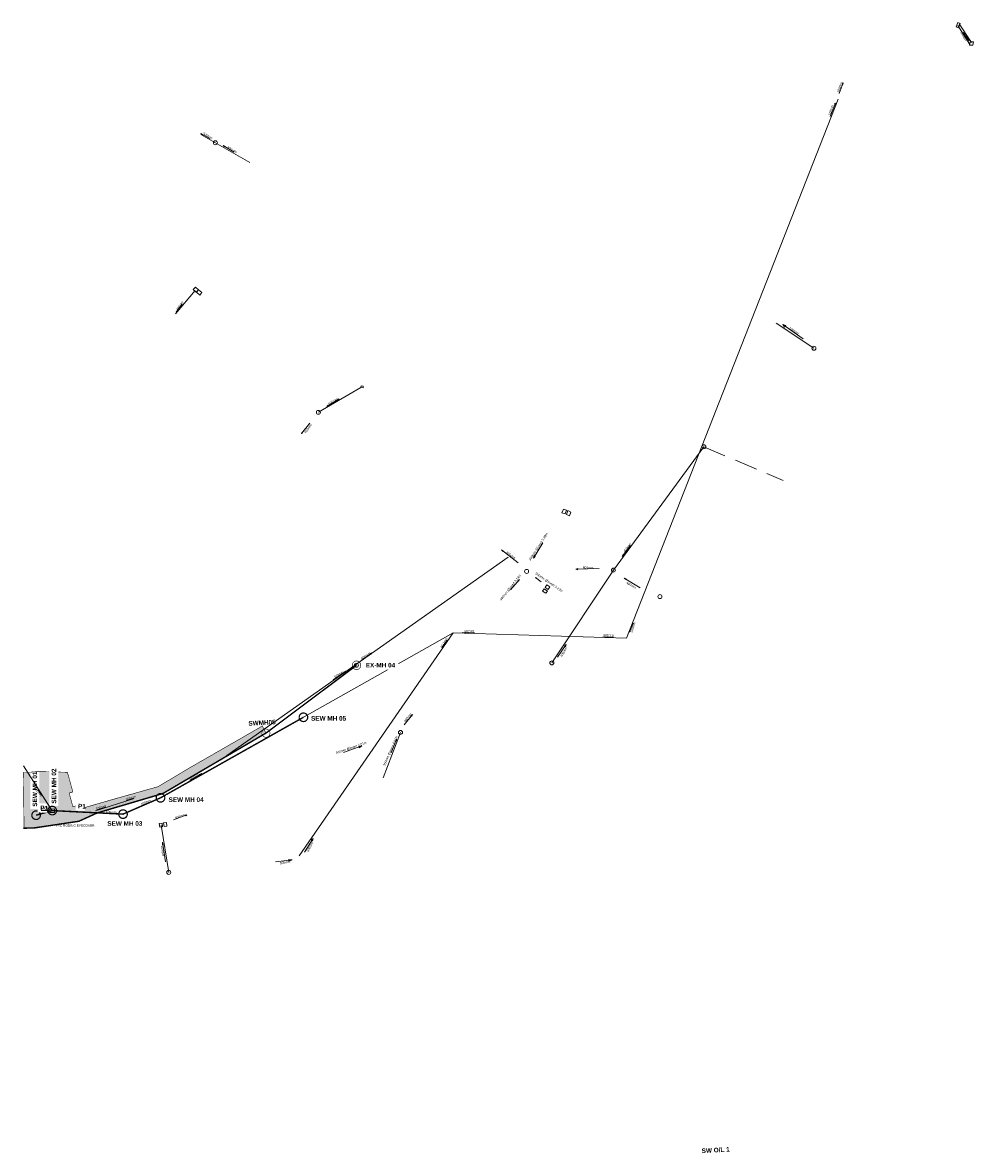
# Model space of a CAD drawing. Header units: millimetres. Extents: x -79464 to -76785, y -3788210 to -3782955.
# Tile 23 of 131: x -78550 to -78383, y -3785544 to -3785346. Entities that reach past the tile are written whole.
import ezdxf
from ezdxf.enums import TextEntityAlignment as Align
from ezdxf.lldxf.tags import DXFTag

# ---------------------------------------------------------------- set-up
doc = ezdxf.new("R2010")
doc.units = ezdxf.units.MM
doc.header["$LTSCALE"] = 8
doc.header["$MEASUREMENT"] = 0
doc.linetypes.add('DASHED', pattern=[0.75, 0.5, -0.25])
doc.linetypes.add('HIDDEN', pattern=[0.375, 0.25, -0.125])
for name, color, linetype in [('CAD', 7, 'Continuous'), ('CIVIL  NEW SWD CHANNEL', 10, 'Continuous'), ('NEW STORMWATER LINE', 10, 'Continuous'), ('Road Edge', 8, 'Continuous'), ('SEWER MANHOLE', 7, 'Continuous'), ('STORMWATER MANHOLE', 7, 'Continuous')]:
    doc.layers.add(name, color=color, linetype=linetype)
doc.layers.add('NEW SEWER LINE', color=3, linetype='Continuous', lineweight=0)
doc.styles.add('DEFAULT', font='arial.ttf')
doc.styles.add('Style-Arial', font='arial.ttf')
tags = doc.linetypes.add('DASHED0', pattern=[1, 0.5, -0.5]).pattern_tags.tags
tags[6:7] = [DXFTag(74, 4), DXFTag(75, 0), DXFTag(340, '0'), DXFTag(46, 0.0), DXFTag(50, 0.0), DXFTag(44, 0.0), DXFTag(45, 0.0)]
tags[4:5] = [DXFTag(74, 4), DXFTag(75, 0), DXFTag(340, '0'), DXFTag(46, 0.0), DXFTag(50, 0.0), DXFTag(44, 0.0), DXFTag(45, 0.0)]
tags = doc.linetypes.add('HIDDEN2', pattern=[0.1875, 0.125, -0.0625]).pattern_tags.tags
tags[6:7] = [DXFTag(74, 4), DXFTag(75, 0), DXFTag(340, '0'), DXFTag(46, 0.0), DXFTag(50, 0.0), DXFTag(44, 0.0), DXFTag(45, 0.0)]
tags[4:5] = [DXFTag(74, 4), DXFTag(75, 0), DXFTag(340, '0'), DXFTag(46, 0.0), DXFTag(50, 0.0), DXFTag(44, 0.0), DXFTag(45, 0.0)]

msp = doc.modelspace()

# ---------------------------------------------------------------- hatches: boundary and pattern name
at = {"layer": 'CAD'}
h = msp.add_hatch(dxfattribs=at)
h.set_pattern_fill('AR-HBONE', color=251, scale=0.003)
h.set_pattern_definition([(45, (-78544.59716, -3785481.03784), (0, 0.4310523), [0.9144, -0.3048]), (135, (-78544.38163, -3785480.8223), (4e-17, 0.4310523), [0.9144, -0.3048])])
h.paths.add_polyline_path([(-78539.94, -3785486.08), (-78536.73, -3785484.62), (-78524.93, -3785481.04), (-78510.21, -3785472.45), (-78507.15, -3785470.63), (-78507.78, -3785469.33), (-78508.21, -3785469.64), (-78520.27, -3785476.57), (-78526.07, -3785480.02), (-78534.32, -3785482.35), (-78540.13, -3785484.03), (-78540.33, -3785483.34), (-78540.99, -3785483.53), (-78541.64, -3785481.13), (-78540.99, -3785480.94), (-78541.95, -3785477.49), (-78548.17, -3785477.35), (-78548.17, -3785477.53), (-78549.67, -3785477.54), (-78549.56, -3785487.28), (-78546.75, -3785487.1)])

# ---------------------------------------------------------------- linework, layer by layer
at = {"layer": 'CIVIL  NEW SWD CHANNEL', "linetype": 'HIDDEN', "const_width": 0.1}
for points in [[(-78492.01, -3785458.74, 1), (-78490.51, -3785458.74, 1)], [(-78507.86, -3785470.66, 1), (-78506.43, -3785470.61, 1)]]:
    msp.add_lwpolyline(points, format="xyb", close=True, dxfattribs=at)
at = {"layer": 'NEW SEWER LINE', "color": 200, "const_width": 0.216}
for points, elevation in [([(-78501.31, -3785467.85, 1), (-78499.81, -3785467.85, 1)], 6.56), ([(-78526.37, -3785481.97, 1), (-78524.87, -3785481.97, 1)], 6.56), ([(-78548.19, -3785485.02, 1), (-78546.69, -3785485.02, 1)], 6.27)]:
    msp.add_lwpolyline(points, format="xyb", close=True, dxfattribs=dict(at, elevation=elevation))
at = {"layer": 'NEW SEWER LINE', "color": 200, "linetype": 'HIDDEN2', "ltscale": 15, "elevation": -3467.19}
msp.add_lwpolyline([(-78500.56, -3785467.85, 0.25, 0.25, 0), (-78500.56, -3785467.85, 0.25, 0.25, 0), (-78500.56, -3785467.85, 0.25, 0.25, 0), (-78525.62, -3785481.97, 0.25, 0.25, 0), (-78532.2, -3785484.83, 0.25, 0.25, 0), (-78544.6, -3785484.21, 0.25, 0.25, 0), (-78547.44, -3785485.02, 0, 0, 0)], format="xyseb", dxfattribs=at)
at = {"layer": 'NEW STORMWATER LINE', "color": 30, "linetype": 'HIDDEN2', "ltscale": 20, "const_width": 0.25}
msp.add_lwpolyline([(-78507.15, -3785470.64), (-78491.26, -3785458.74), (-78491.26, -3785458.74)], dxfattribs=at)
at = {"layer": 'SEWER MANHOLE', "color": 45, "lineweight": 15}
for p, q in [((-78386.08, -3785346.79, 7.13), (-78385.83, -3785346.05, 6.44)), ((-78385.42, -3785346.2, 7.13), (-78385.83, -3785346.05, 6.44)), ((-78383.67, -3785349.86), (-78385.81, -3785346.55)), ((-78385.42, -3785346.2, 6.44), (-78385.67, -3785346.94, 7.13)), ((-78383.39, -3785349.55), (-78385.58, -3785346.29)), ((-78386.08, -3785346.79, 6.44), (-78385.67, -3785346.94, 7.13)), ((-78383.66, -3785349.44, 6.44), (-78383.77, -3785350.02, 7.13)), ((-78383.18, -3785350.02, 6.44), (-78383.77, -3785350.02, 7.13)), ((-78383.66, -3785349.44, 7.13), (-78383.08, -3785349.44, 6.44)), ((-78383.18, -3785350.02, 7.13), (-78383.08, -3785349.44, 6.44)), ((-78443.91, -3785453.98), (-78406.8, -3785359.5)), ((-78501.31, -3785492.17), (-78474.28, -3785453.03)), ((-78443.91, -3785453.98, 8.08), (-78474.28, -3785453.03, 4.77)), ((-78530.4, -3785482.12, 6.61), (-78537.04, -3785484.26, 6.56))]:
    msp.add_line(p, q, dxfattribs=at)
for points in [[(-78383.83, -3785349.26), (-78384.84, -3785347.76), (-78384.81, -3785348.04), (-78384.63, -3785347.91), (-78384.84, -3785347.76)], [(-78406.64, -3785358.49), (-78405.92, -3785356.61), (-78406.06, -3785356.89), (-78405.97, -3785356.91), (-78405.92, -3785356.61)], [(-78408.21, -3785362.52), (-78407.28, -3785360.17), (-78407.41, -3785360.37), (-78407.31, -3785360.41), (-78407.28, -3785360.17)], [(-78443.37, -3785452.92), (-78442.75, -3785451.33), (-78442.88, -3785451.51), (-78442.78, -3785451.54), (-78442.75, -3785451.33)], [(-78472.71, -3785452.99), (-78470.55, -3785453.05), (-78470.79, -3785453.01), (-78470.75, -3785453.1), (-78470.55, -3785453.05)], [(-78448.03, -3785453.73), (-78446.18, -3785453.79), (-78446.36, -3785453.76), (-78446.35, -3785453.82), (-78446.18, -3785453.79)], [(-78476.29, -3785455.66), (-78475.34, -3785454.3), (-78475.47, -3785454.41), (-78475.38, -3785454.46), (-78475.34, -3785454.3)], [(-78520.49, -3785478.9), (-78518.39, -3785477.71), (-78518.87, -3785477.89), (-78518.75, -3785478.04), (-78518.39, -3785477.71)], [(-78531.59, -3785482.44), (-78530.28, -3785482.02), (-78530.38, -3785482.02), (-78530.35, -3785482.08), (-78530.28, -3785482.02)], [(-78528.83, -3785483.29), (-78527.6, -3785482.8), (-78527.78, -3785482.84), (-78527.74, -3785482.9), (-78527.6, -3785482.8)], [(-78536.82, -3785484.1), (-78535.29, -3785483.62), (-78535.5, -3785483.65), (-78535.46, -3785483.72), (-78535.29, -3785483.62)], [(-78500.4, -3785491.48), (-78498.87, -3785489.13), (-78499.19, -3785489.4), (-78498.95, -3785489.54), (-78498.87, -3785489.13)], [(-78505.46, -3785493.22), (-78502.51, -3785492.82), (-78503.21, -3785492.82), (-78503.07, -3785493.05), (-78502.51, -3785492.82)]]:
    msp.add_lwpolyline(points, dxfattribs=at)
at = {"layer": 'STORMWATER MANHOLE', "color": 216, "lineweight": 15}
for p, q in [((-78518.57, -3785365.65, 2.04), (-78509.96, -3785370.57, 1.94)), ((-78523, -3785397.09, 1.81), (-78519.53, -3785392.99, 2.31)), ((-78519.5, -3785392.44, 1.81), (-78519.88, -3785392.87, 2.31)), ((-78519.35, -3785393.31, 1.81), (-78519.88, -3785392.87, 2.31)), ((-78519.5, -3785392.44, 2.31), (-78518.97, -3785392.88, 1.81)), ((-78519.35, -3785393.31, 2.31), (-78518.97, -3785392.88, 1.81)), ((-78518.95, -3785392.9, 2.31), (-78519.32, -3785393.32, 1.81)), ((-78518.73, -3785393.82, 2.31), (-78519.32, -3785393.32, 1.81)), ((-78518.95, -3785392.9, 1.81), (-78518.35, -3785393.39, 2.31)), ((-78518.73, -3785393.82, 1.81), (-78518.35, -3785393.39, 2.31)), ((-78411.03, -3785403.14, 7.69), (-78417.69, -3785398.77, 4.62)), ((-78490.47, -3785410.05, 4.36), (-78497.94, -3785414.38, 3.75)), ((-78490.42, -3785409.73, 4.26), (-78490.47, -3785410.05, 4.63)), ((-78490.11, -3785410.1, 4.26), (-78490.47, -3785410.05, 4.63)), ((-78490.42, -3785409.73, 4.63), (-78490.06, -3785409.78, 4.26)), ((-78490.11, -3785410.1, 4.63), (-78490.06, -3785409.78, 4.26)), ((-78446.19, -3785442.05, 4.25), (-78430.33, -3785420.42, 5.48)), ((-78454.96, -3785431.34, 7.69), (-78455.22, -3785431.98, 4.62)), ((-78454.66, -3785432.18, 7.69), (-78455.22, -3785431.98, 4.62)), ((-78454.96, -3785431.34, 4.62), (-78454.4, -3785431.53, 7.69)), ((-78454.66, -3785432.18, 4.62), (-78454.4, -3785431.53, 7.69)), ((-78454.44, -3785432.28, 4.62), (-78454.2, -3785431.62, 7.69)), ((-78453.69, -3785431.86, 4.62), (-78454.2, -3785431.62, 7.69)), ((-78453.69, -3785431.86, 7.69), (-78453.92, -3785432.52, 4.62)), ((-78454.44, -3785432.28, 7.69), (-78453.92, -3785432.52, 4.62)), ((-78513.97, -3785474.54, 6.14), (-78464.65, -3785439.8, 6.14)), ((-78457, -3785458.31, 4.63), (-78446.19, -3785442.05, 4.26)), ((-78458.34, -3785445.34, 7.69), (-78458.65, -3785445.73, 4.62)), ((-78458.06, -3785446.11, 7.69), (-78458.65, -3785445.73, 4.62)), ((-78458.34, -3785445.34, 4.62), (-78457.75, -3785445.71, 7.69)), ((-78458.19, -3785445.07, 4.62), (-78457.89, -3785444.62, 7.69)), ((-78458.19, -3785445.07, 7.69), (-78457.63, -3785445.42, 4.62)), ((-78458.06, -3785446.11, 4.62), (-78457.75, -3785445.71, 7.69)), ((-78457.33, -3785444.97, 4.62), (-78457.89, -3785444.62, 7.69)), ((-78457.33, -3785444.97, 7.69), (-78457.63, -3785445.42, 4.62)), ((-78486.58, -3785478.48, 5.83), (-78483.54, -3785470.51, 5.84)), ((-78525.85, -3785486.49, 6.51), (-78525.35, -3785486.42, 6.12)), ((-78525.85, -3785486.49, 6.12), (-78525.74, -3785487.12, 6.51)), ((-78525.25, -3785487.05, 6.12), (-78525.74, -3785487.12, 6.51)), ((-78524.18, -3785495.04, 6.34), (-78525.51, -3785486.78, 6.5)), ((-78525.25, -3785487.05, 6.51), (-78525.35, -3785486.42, 6.12)), ((-78524.59, -3785486.28, 6.12), (-78525.09, -3785486.36, 6.51)), ((-78524.98, -3785487, 6.12), (-78525.09, -3785486.36, 6.51)), ((-78524.98, -3785487, 6.51), (-78524.49, -3785486.92, 6.12)), ((-78524.59, -3785486.28, 6.51), (-78524.49, -3785486.92, 6.12))]:
    msp.add_line(p, q, dxfattribs=at)
at = {"layer": 'STORMWATER MANHOLE', "color": 216, "linetype": 'DASHED', "lineweight": 15}
msp.add_line((-78430.33, -3785420.42), (-78416.41, -3785426.36), dxfattribs=at)
at = {"layer": 'STORMWATER MANHOLE', "color": 216, "lineweight": 15}
for points in [[(-78516.96, -3785366.38), (-78518.53, -3785365.5), (-78518.39, -3785365.55), (-78518.43, -3785365.62), (-78518.53, -3785365.5)], [(-78512.72, -3785368.77), (-78514.63, -3785367.61), (-78514.35, -3785367.71), (-78514.43, -3785367.84), (-78514.63, -3785367.61)], [(-78521.83, -3785395.37), (-78522.89, -3785396.79), (-78522.82, -3785396.62), (-78522.77, -3785396.68), (-78522.89, -3785396.79)], [(-78412.93, -3785401.5), (-78416.47, -3785399), (-78415.99, -3785399.16), (-78416.23, -3785399.44), (-78416.47, -3785399)], [(-78494.28, -3785412.03), (-78496.45, -3785413.34), (-78496.2, -3785413.1), (-78496.14, -3785413.24), (-78496.45, -3785413.34)], [(-78499.41, -3785416.3), (-78500.91, -3785418.09), (-78500.82, -3785417.91), (-78500.74, -3785418.03), (-78500.91, -3785418.09)], [(-78458.56, -3785437.24), (-78460.24, -3785439.93), (-78460.1, -3785439.45), (-78459.9, -3785439.63), (-78460.24, -3785439.93)], [(-78443.25, -3785437.72), (-78444.64, -3785439.63), (-78444.51, -3785439.35), (-78444.39, -3785439.49), (-78444.64, -3785439.63)], [(-78462.91, -3785440.74), (-78465.83, -3785438.47), (-78465.39, -3785438.7), (-78465.56, -3785438.79), (-78465.83, -3785438.47)], [(-78448.7, -3785441.77), (-78452.82, -3785441.86), (-78452.47, -3785441.77), (-78452.51, -3785441.99), (-78452.82, -3785441.86)], [(-78464.27, -3785445.5), (-78462.7, -3785443.67), (-78462.96, -3785443.91), (-78462.89, -3785443.97), (-78462.7, -3785443.67)], [(-78458.88, -3785444.08), (-78459.87, -3785443.32), (-78459.71, -3785443.38), (-78459.77, -3785443.47), (-78459.87, -3785443.32)], [(-78441.52, -3785445.13), (-78444.34, -3785443.43), (-78443.97, -3785443.55), (-78444.02, -3785443.69), (-78444.34, -3785443.43)], [(-78456.02, -3785457.33), (-78454.48, -3785455.09), (-78454.77, -3785455.38), (-78454.59, -3785455.49), (-78454.48, -3785455.09)], [(-78490.45, -3785457.89), (-78488.54, -3785456.57), (-78488.84, -3785456.7), (-78488.74, -3785456.77), (-78488.54, -3785456.57)], [(-78495.35, -3785461.28), (-78493.1, -3785459.77), (-78493.52, -3785459.95), (-78493.39, -3785460.11), (-78493.1, -3785459.77)], [(-78482.89, -3785469.17), (-78481.43, -3785467.39), (-78481.72, -3785467.6), (-78481.54, -3785467.68), (-78481.43, -3785467.39)], [(-78493.56, -3785474.02), (-78490.3, -3785472.87), (-78490.86, -3785472.99), (-78490.78, -3785473.19), (-78490.3, -3785472.87)], [(-78485.16, -3785474.06), (-78484.22, -3785471.69), (-78484.38, -3785471.91), (-78484.25, -3785471.95), (-78484.22, -3785471.69)], [(-78523.36, -3785485.83), (-78521.01, -3785484.98), (-78521.3, -3785485.02), (-78521.2, -3785485.11), (-78521.01, -3785484.98)], [(-78524.76, -3785493.17), (-78525.3, -3785489.75), (-78525.3, -3785490.24), (-78525.15, -3785490.2), (-78525.3, -3785489.75)]]:
    msp.add_lwpolyline(points, dxfattribs=at)
for centre in [(-78516, -3785367.12, 2.04), (-78411.03, -3785403.14, 6.17), (-78497.94, -3785414.38, 3.75), (-78430.33, -3785420.42, 3.75), (-78446.19, -3785442.05, 6.17), (-78461.42, -3785442.26, 6.17), (-78438.04, -3785446.69, 6.17), (-78491.26, -3785458.74, 6.17), (-78457, -3785458.31, 6.17), (-78483.54, -3785470.51, 6.17), (-78524.18, -3785495.04, 6.34)]:
    msp.add_circle(centre, 0.35, dxfattribs=at)

# ---------------------------------------------------------------- texts
at = {"layer": 'NEW SEWER LINE', "color": 200, "linetype": 'Continuous', "lineweight": -3, "insert": (-78499.22, -3785467.64, -1725.63), "char_height": 0.8, "attachment_point": 1, "style": 'DEFAULT'}
msp.add_mtext_dynamic_manual_height_columns('{\\fArial|b1|i0|c0|p39;SEW MH 05}', width=6.7758, gutter_width=1, heights=[0], dxfattribs=at)
at = {"layer": 'NEW STORMWATER LINE', "linetype": 'Continuous', "lineweight": -3, "char_height": 0.8, "attachment_point": 1, "rotation": 3.1799, "style": 'DEFAULT'}
for s, width, insert in [('{\\fArial|b1|i0|c0|p39;SWMH05}', 4.8473, (-78510.23, -3785468.54)), ('{\\fArial|b1|i0|c0|p39;SW O/L 1}', 5.3319, (-78430.74, -3785543.47, -1731.93))]:
    msp.add_mtext_dynamic_manual_height_columns(s, width=width, gutter_width=1, heights=[0], dxfattribs=dict(at, insert=insert))
at = {"layer": 'SEWER MANHOLE', "color": 1, "style": 'Style-Arial'}
msp.add_text('150mm', height=0.4, rotation=124, dxfattribs=at).set_placement((-78384.27, -3785349.27, 6.89), align=Align.MIDDLE_LEFT)
for s, rotation, p in [('500mm', 72, (-78406.49, -3785358.37, 4.59)), ('500mm', 72, (-78408.03, -3785362.34, 4.58)), ('500mm', 72, (-78442.77, -3785453.07, 8.07)), ('500mm', 3, (-78472.45, -3785453.12, 5.9)), ('500mm', 60, (-78476.09, -3785455.76, 5.97)), ('100mm', 29, (-78520.49, -3785478.9, 6.52)), ('100mm', 16, (-78536.88, -3785484.21, 6.5)), ('100mm', 16, (-78531.67, -3785482.55, 6.59)), ('100mm', 23, (-78528.95, -3785483.44, 6.65)), ('500mm', 62, (-78499.58, -3785491.56, 7.17)), ('500mm', 11, (-78504.63, -3785493.77, 7.43))]:
    msp.add_text(s, height=0.4, rotation=rotation, dxfattribs=at).set_placement(p, align=Align.BOTTOM_LEFT)
msp.add_text('500mm', height=0.4, dxfattribs=at).set_placement((-78447.97, -3785453.77, 6.49), align=Align.BOTTOM_LEFT)
msp.add_text('PVC RODING EYECOVER', height=0.4, dxfattribs=at).set_placement((-78544.01, -3785486.83, 6.56), align=Align.MIDDLE_LEFT)
at = {"layer": 'STORMWATER MANHOLE', "color": 1, "style": 'Style-Arial'}
for s, rotation, p in [('300mm', 331, (-78518.17, -3785365.46, 2.07)), ('300mm', 331, (-78513.89, -3785367.87, 2.01)), ('400mm', 56, (-78522.78, -3785396.49, 2.32)), ('500mm', 329, (-78415.33, -3785399.62, 6.54)), ('400mm', 30, (-78496.17, -3785412.92, 3.85)), ('650mm', 53, (-78500.31, -3785417.97, 3.19)), ('350mm @invert 3.38m', 57, (-78460.92, -3785440.3, 4.9)), ('400mm', 53, (-78444.33, -3785438.86, 3.96)), ('650mm', 324, (-78464.93, -3785438.9, 5.1)), ('600mm', 1, (-78451.58, -3785441.61, 4.26)), ('400mm @invert 3.13m', 52, (-78466.02, -3785447.31, 5.59)), ('350mm @invert 3.23m', 326, (-78459.83, -3785442.59, 4.87)), ('400mm', 330, (-78443.89, -3785444.24, 5.54)), ('400mm', 60, (-78455.39, -3785457.22, 4.24)), ('400mm', 32, (-78490.39, -3785457.56, 6.14)), ('400mm', 32, (-78495.22, -3785460.86, 6.15)), ('400mm', 52, (-78482.86, -3785468.64, 5.76)), ('350mm @invert 4.01m', 67, (-78486.42, -3785476.33, 5.85)), ('400mm @invert 4.01m', 19, (-78494.88, -3785474.1, 6.15)), ('400mm', 19, (-78523.09, -3785485.52, 6.49)), ('400mm', 101, (-78525.09, -3785492.21, 6.42))]:
    msp.add_text(s, height=0.4, rotation=rotation, dxfattribs=at).set_placement(p, align=Align.MIDDLE_LEFT)

# ---------------------------------------------------------------- next in the draw order: texts
at = {"layer": 'NEW SEWER LINE', "color": 200, "linetype": 'Continuous', "lineweight": -3, "insert": (-78548.06, -3785483.52, 6.66), "char_height": 0.8, "attachment_point": 1, "rotation": 90, "style": 'DEFAULT', "bg_fill": 2}
msp.add_mtext_dynamic_manual_height_columns('{\\fArial|b1|i0|c0|p39;SEW MH 01}', width=5.9475, gutter_width=1, heights=[0], dxfattribs=at)

# ---------------------------------------------------------------- next in the draw order: linework, layer by layer
at = {"layer": 'Road Edge', "color": 3, "const_width": 0.1}
msp.add_lwpolyline([(-78549.67, -3785477.54), (-78548.17, -3785477.53), (-78548.17, -3785477.35), (-78541.95, -3785477.49), (-78540.99, -3785480.94), (-78541.64, -3785481.13), (-78540.99, -3785483.53), (-78540.33, -3785483.34), (-78540.13, -3785484.03), (-78534.32, -3785482.35), (-78526.07, -3785480.02), (-78520.27, -3785476.57), (-78508.21, -3785469.64), (-78507.78, -3785469.33), (-78507.15, -3785470.63), (-78510.21, -3785472.45), (-78524.93, -3785481.04), (-78536.73, -3785484.62), (-78539.94, -3785486.08), (-78546.75, -3785487.1), (-78549.56, -3785487.28)], close=True, dxfattribs=at)
at = {"layer": 'SEWER MANHOLE', "color": 45, "lineweight": 15}
msp.add_lwpolyline([(-78547.1, -3785480.55), (-78546.55, -3785481.42), (-78546.6, -3785481.3), (-78546.64, -3785481.34), (-78546.55, -3785481.42)], dxfattribs=at)

# ---------------------------------------------------------------- next in the draw order: texts
at = {"layer": 'SEWER MANHOLE', "color": 1, "style": 'Style-Arial'}
msp.add_text('100mm', height=0.4, rotation=308, dxfattribs=at).set_placement((-78547.88, -3785480.4, 6.32), align=Align.BOTTOM_LEFT)

# ---------------------------------------------------------------- next in the draw order: texts
at = {"layer": 'NEW SEWER LINE', "color": 200, "linetype": 'Continuous', "lineweight": -3, "insert": (-78544.72, -3785482.99, -1731.93), "char_height": 0.8, "attachment_point": 1, "rotation": 90, "style": 'DEFAULT', "bg_fill": 2}
msp.add_mtext_dynamic_manual_height_columns('{\\fArial|b1|i0|c0|p39;SEW MH 02}', width=6.2267, gutter_width=1, heights=[0], dxfattribs=at)
at = {"layer": 'NEW SEWER LINE', "color": 200, "linetype": 'Continuous', "lineweight": -3, "char_height": 0.8, "attachment_point": 1, "style": 'DEFAULT', "bg_fill": 3, "box_fill_scale": 1.5, "bg_fill_color": 256, "bg_fill_transparency": 0}
for s, width, insert in [('{\\fArial|b1|i0|c0|p39;SEW MH 04}', 6.149, (-78524.21, -3785481.89, 1741.81)), ('{\\fArial|b1|i0|c0|p39;SEW MH 03}', 6.2296, (-78534.95, -3785486.07, -1731.93))]:
    msp.add_mtext_dynamic_manual_height_columns(s, width=width, gutter_width=1, heights=[0], dxfattribs=dict(at, insert=insert))
at = {"layer": 'NEW SEWER LINE', "color": 200, "linetype": 'Continuous', "lineweight": -3, "insert": (-78540.07, -3785483.01), "char_height": 0.8, "attachment_point": 1, "rotation": 356.9427, "style": 'DEFAULT', "bg_fill": 3, "box_fill_scale": 1.5, "bg_fill_color": 256, "bg_fill_transparency": 0}
msp.add_mtext_dynamic_manual_height_columns('{\\fArial|b1|i0|c0|p39;P1}', width=0.8, gutter_width=1, heights=[0], dxfattribs=at)

# ---------------------------------------------------------------- next in the draw order: linework, layer by layer
at = {"layer": 'NEW SEWER LINE', "color": 200, "const_width": 0.216}
for points, elevation in [([(-78545.36, -3785484.21, 1), (-78543.86, -3785484.21, 1)], -3467.19), ([(-78532.95, -3785484.83, 1), (-78531.45, -3785484.83, 1)], 6.42)]:
    msp.add_lwpolyline(points, format="xyb", close=True, dxfattribs=dict(at, elevation=elevation))
at = {"layer": 'SEWER MANHOLE', "color": 45, "lineweight": 15}
for p, q in [((-78474.28, -3785453.03, 6.57), (-78525.62, -3785481.97, 6.56)), ((-78544.24, -3785483.93, 5.83), (-78544.24, -3785484.53, 5.7))]:
    msp.add_line(p, q, dxfattribs=at)
msp.add_lwpolyline([(-78535.17, -3785484.62), (-78533.51, -3785484.74), (-78533.71, -3785484.7), (-78533.69, -3785484.75), (-78533.51, -3785484.74)], dxfattribs=at)

# ---------------------------------------------------------------- next in the draw order: texts
at = {"layer": 'SEWER MANHOLE', "color": 1, "style": 'Style-Arial'}
msp.add_text('100mm', height=0.4, rotation=356, dxfattribs=at).set_placement((-78535.24, -3785484.73, 6.56), align=Align.BOTTOM_LEFT)

# ---------------------------------------------------------------- next in the draw order: texts
at = {"layer": 'NEW SEWER LINE', "color": 200, "linetype": 'Continuous', "lineweight": -3, "insert": (-78546.69, -3785483.32), "char_height": 0.8, "attachment_point": 1, "rotation": 356.9427, "style": 'DEFAULT', "bg_fill": 3, "box_fill_scale": 1.5, "bg_fill_color": 256, "bg_fill_transparency": 0}
msp.add_mtext_dynamic_manual_height_columns('{\\fArial|b1|i0|c0|p39;P1}', width=0.8, gutter_width=1, heights=[0], dxfattribs=at)
at = {"layer": 'NEW STORMWATER LINE', "color": 160, "linetype": 'Continuous', "lineweight": -3, "insert": (-78489.63, -3785458.31, -1731.93), "char_height": 0.8, "attachment_point": 1, "style": 'DEFAULT', "bg_fill": 3, "box_fill_scale": 1.5, "bg_fill_color": 256, "bg_fill_transparency": 0}
msp.add_mtext_dynamic_manual_height_columns('{\\fArial|b1|i0|c0|p39;EX-MH 04}', width=5.3319, gutter_width=1, heights=[0], dxfattribs=at)

# ---------------------------------------------------------------- next in the draw order: linework, layer by layer
at = {"layer": 'CIVIL  NEW SWD CHANNEL', "linetype": 'HIDDEN', "const_width": 0.1}
msp.add_lwpolyline([(-78492, -3785458.73, 1), (-78490.5, -3785458.73, 1)], format="xyb", close=True, dxfattribs=at)
at = {"layer": 'CIVIL  NEW SWD CHANNEL', "linetype": 'HIDDEN2', "ltscale": 20, "const_width": 0.25}
msp.add_lwpolyline([(-78549.68, -3785487.29), (-78547.89, -3785487.27), (-78539.94, -3785486.08), (-78538.53, -3785485.44), (-78536.73, -3785484.62), (-78525.2, -3785481.21), (-78507.15, -3785470.63)], dxfattribs=at)
at = {"layer": 'SEWER MANHOLE', "color": 45, "lineweight": 15}
for p, q in [((-78549.68, -3785476.35), (-78544.64, -3785484.23)), ((-78544.24, -3785483.93, 5.7), (-78545.02, -3785483.95, 5.83)), ((-78545.01, -3785484.55, 5.7), (-78545.02, -3785483.95, 5.83)), ((-78545.01, -3785484.55, 5.83), (-78544.24, -3785484.53, 5.7))]:
    msp.add_line(p, q, dxfattribs=at)
at = {"layer": 'SEWER MANHOLE', "color": 45, "linetype": 'DASHED0', "lineweight": 15}
msp.add_line((-78545.21, -3785484.22, 6.4), (-78546.54, -3785484.19, 6.4), dxfattribs=at)
at = {"layer": 'SEWER MANHOLE', "color": 45, "lineweight": 15}
msp.add_lwpolyline([(-78545.99, -3785484.14), (-78545.24, -3785484.17), (-78545.35, -3785484.14), (-78545.34, -3785484.19), (-78545.24, -3785484.17)], dxfattribs=at)

# ---------------------------------------------------------------- next in the draw order: texts
at = {"layer": 'SEWER MANHOLE', "color": 1, "style": 'Style-Arial'}
msp.add_text('100mm', height=0.4, rotation=356, dxfattribs=at).set_placement((-78546.6, -3785484.07, 6.27), align=Align.BOTTOM_LEFT)

doc.saveas('drawing.dxf')
